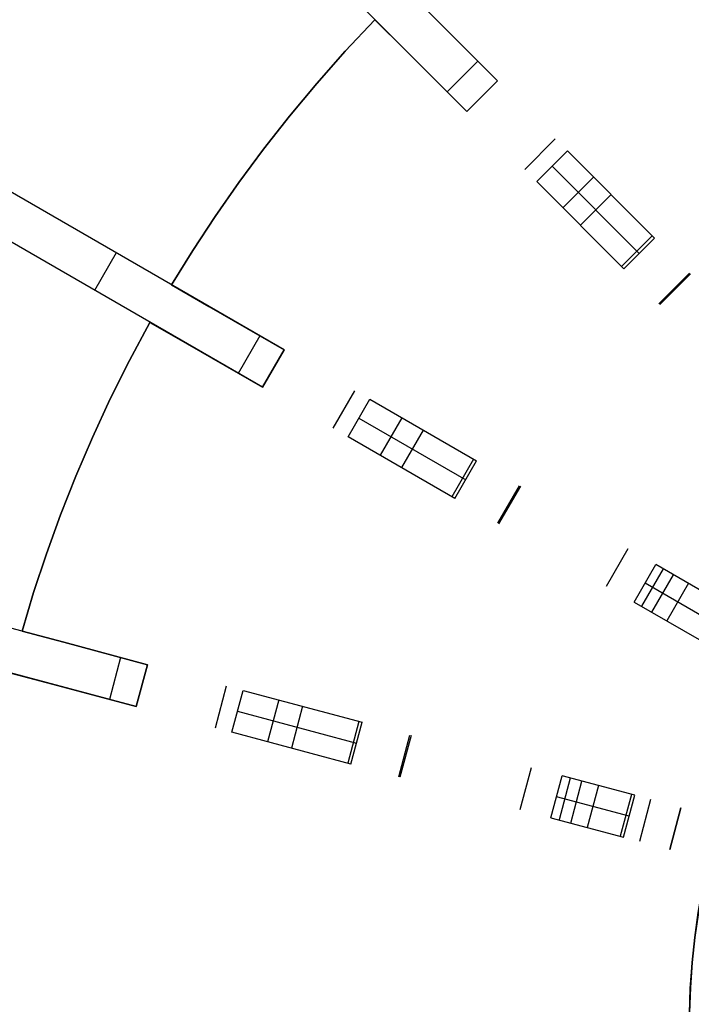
# Model space of a CAD drawing. Header units: millimetres. Extents: x 219 to 1209, y -2752 to -1762.
# Tile 10 of 27: x 329 to 515, y -2251 to -1979. Entities that reach past the tile are written whole.
import ezdxf

# ---------------------------------------------------------------- set-up
doc = ezdxf.new("R2010")
doc.units = ezdxf.units.MM

msp = doc.modelspace()

# ---------------------------------------------------------------- linework, layer by layer
at = {"extrusion": (0.921418, 0.283824, -0.265392)}
for points in [[(-2118.48, -11.7), (-1888.82, -209.56)], [(-2119.82, -13.25), (-1890.16, -211.12)], [(-1891.5, -212.67), (-2121.15, -14.8)]]:
    msp.add_lwpolyline(points, dxfattribs=at)
at = {"extrusion": (0.973141, 0.05446, 0.223677)}
for points in [[(-1921.29, -417.63), (-2035.06, -872.36)], [(-1925.29, -416.63), (-2039.06, -871.36)]]:
    msp.add_lwpolyline(points, dxfattribs=at)
at = {"extrusion": (0.835477, 0.361444, -0.413928)}
for points in [[(-2116.85, -138.91), (-1897.82, -348.48)], [(-2119.06, -141.22), (-1900.03, -350.79)], [(-1902.24, -353.09), (-2121.27, -143.53)]]:
    msp.add_lwpolyline(points, dxfattribs=at)
at = {"extrusion": (0.05446, 0.973141, -0.223677)}
msp.add_lwpolyline([(-580.66, -1236.25), (-466.89, -781.52)], dxfattribs=at)
for points in [[(460.97, -1995.52), (378.62, -1913.17)], [(452.48, -2004), (370.13, -1921.65)], [(427.06, -1978.58), (418.84, -1987.31), (410.96, -1996.19), (403.41, -2005.23), (396.2, -2014.39), (389.33, -2023.66), (382.8, -2033.02), (376.6, -2042.47), (370.74, -2051.97)], [(427.06, -1978.58), (418.84, -1987.31), (410.96, -1996.19), (403.41, -2005.23), (396.2, -2014.39), (389.33, -2023.66), (382.8, -2033.02), (376.6, -2042.47), (370.74, -2051.97)], [(370.74, -2051.97), (376.6, -2042.47), (382.8, -2033.02), (389.33, -2023.66), (396.2, -2014.39), (403.41, -2005.23), (410.96, -1996.19), (418.84, -1987.31), (427.06, -1978.58)], [(427.06, -1978.58), (418.84, -1987.31), (410.96, -1996.19), (403.41, -2005.23), (396.2, -2014.39), (389.33, -2023.66), (382.8, -2033.02), (376.6, -2042.47), (370.74, -2051.97)], [(370.74, -2051.97), (376.6, -2042.47), (382.8, -2033.02), (389.33, -2023.66), (396.2, -2014.39), (403.41, -2005.23), (410.96, -1996.19), (418.84, -1987.31), (427.06, -1978.58)], [(370.74, -2051.97), (376.6, -2042.47), (382.8, -2033.02), (389.33, -2023.66), (396.2, -2014.39), (403.41, -2005.23), (410.96, -1996.19), (418.84, -1987.31), (427.06, -1978.58)], [(435.51, -1987.03), (427.06, -1978.58)], [(427.06, -1978.58), (435.51, -1987.03)], [(427.06, -1978.58), (435.51, -1987.03)], [(435.51, -1987.03), (427.06, -1978.58)], [(444, -1978.55), (460.97, -1995.52)], [(460.97, -1995.52), (444, -1978.55)], [(444, -1978.55), (460.97, -1995.52)], [(444, -1978.55), (460.97, -1995.52)], [(452.48, -2004), (435.51, -1987.03)], [(435.51, -1987.03), (452.48, -2004)], [(435.51, -1987.03), (452.48, -2004)], [(452.48, -2004), (435.51, -1987.03)], [(455.51, -1990.06), (447.03, -1998.55)], [(452.48, -2004), (460.97, -1995.52)], [(452.48, -2004), (460.97, -1995.52)], [(452.48, -2004), (460.97, -1995.52)], [(452.48, -2004), (460.97, -1995.52)], [(452.48, -2004), (460.97, -1995.52)], [(452.48, -2004), (460.97, -1995.52)], [(460.97, -1995.52), (452.48, -2004)], [(460.97, -1995.52), (452.48, -2004)], [(460.97, -1995.52), (452.48, -2004)], [(468.52, -2020.04), (477, -2011.55)], [(401.88, -2069.95), (301.02, -2011.72)], [(471.86, -2023.38), (480.35, -2014.9)], [(480.35, -2014.9), (504.49, -2039.04)], [(476.1, -2019.14), (500.25, -2043.28)], [(395.88, -2080.34), (295.02, -2022.11)], [(487.57, -2022.12), (479.09, -2030.61)], [(496, -2047.53), (471.86, -2023.38)], [(492.42, -2026.97), (483.93, -2035.45)], [(503.82, -2038.37), (495.34, -2046.86)], [(496, -2047.53), (504.49, -2039.04)], [(355.44, -2043.14), (349.44, -2053.53)], [(505.69, -2057.21), (514.17, -2048.72)], [(514.39, -2048.94), (505.9, -2057.42)], [(370.74, -2051.97), (381.09, -2057.95)], [(381.09, -2057.95), (370.74, -2051.97)], [(370.74, -2051.97), (381.09, -2057.95)], [(370.74, -2051.97), (381.09, -2057.95)], [(381.09, -2057.95), (401.88, -2069.95)], [(401.88, -2069.95), (381.09, -2057.95)], [(381.09, -2057.95), (401.88, -2069.95)], [(381.09, -2057.95), (401.88, -2069.95)], [(364.74, -2062.37), (359.06, -2072.92), (353.75, -2083.55), (348.8, -2094.23), (344.2, -2104.94), (339.97, -2115.67), (336.08, -2126.41), (332.54, -2137.13), (329.34, -2147.84)], [(364.74, -2062.37), (359.06, -2072.92), (353.75, -2083.55), (348.8, -2094.23), (344.2, -2104.94), (339.97, -2115.67), (336.08, -2126.41), (332.54, -2137.13), (329.34, -2147.84)], [(329.34, -2147.84), (332.54, -2137.13), (336.08, -2126.41), (339.97, -2115.67), (344.2, -2104.94), (348.8, -2094.23), (353.75, -2083.55), (359.06, -2072.92), (364.74, -2062.37)], [(364.74, -2062.37), (359.06, -2072.92), (353.75, -2083.55), (348.8, -2094.23), (344.2, -2104.94), (339.97, -2115.67), (336.08, -2126.41), (332.54, -2137.13), (329.34, -2147.84)], [(329.34, -2147.84), (332.54, -2137.13), (336.08, -2126.41), (339.97, -2115.67), (344.2, -2104.94), (348.8, -2094.23), (353.75, -2083.55), (359.06, -2072.92), (364.74, -2062.37)], [(329.34, -2147.84), (332.54, -2137.13), (336.08, -2126.41), (339.97, -2115.67), (344.2, -2104.94), (348.8, -2094.23), (353.75, -2083.55), (359.06, -2072.92), (364.74, -2062.37)], [(375.09, -2068.34), (364.74, -2062.37)], [(364.74, -2062.37), (375.09, -2068.34)], [(364.74, -2062.37), (375.09, -2068.34)], [(375.09, -2068.34), (364.74, -2062.37)], [(395.2, -2066.09), (389.2, -2076.49)], [(395.88, -2080.34), (375.09, -2068.34)], [(375.09, -2068.34), (395.88, -2080.34)], [(375.09, -2068.34), (395.88, -2080.34)], [(395.88, -2080.34), (375.09, -2068.34)], [(395.88, -2080.34), (401.88, -2069.95)], [(395.88, -2080.34), (401.88, -2069.95)], [(395.88, -2080.34), (401.88, -2069.95)], [(395.88, -2080.34), (401.88, -2069.95)], [(395.88, -2080.34), (401.88, -2069.95)], [(395.88, -2080.34), (401.88, -2069.95)], [(401.88, -2069.95), (395.88, -2080.34)], [(401.88, -2069.95), (395.88, -2080.34)], [(401.88, -2069.95), (395.88, -2080.34)], [(415.52, -2091.68), (421.52, -2081.29)], [(419.61, -2094.05), (425.61, -2083.65)], [(425.61, -2083.65), (455.18, -2100.73)], [(422.61, -2088.85), (452.18, -2105.92)], [(434.46, -2088.76), (428.46, -2099.15)], [(440.4, -2092.19), (434.4, -2102.58)], [(449.18, -2111.12), (419.61, -2094.05)], [(454.36, -2100.25), (448.36, -2110.65)], [(449.18, -2111.12), (455.18, -2100.73)], [(461.04, -2117.97), (467.04, -2107.57)], [(467.31, -2107.73), (461.31, -2118.12)], [(491.21, -2135.38), (497.21, -2124.99)], [(364.07, -2157.14), (251.58, -2127)], [(498.84, -2139.79), (504.84, -2129.4)], [(506.85, -2130.56), (500.85, -2140.95)], [(522.84, -2139.79), (504.84, -2129.4)], [(503.74, -2142.62), (509.74, -2132.22)], [(519.84, -2144.99), (501.84, -2134.59)], [(513.84, -2134.59), (507.84, -2144.99)], [(360.96, -2168.73), (248.47, -2138.59)], [(498.84, -2139.79), (516.84, -2150.18)], [(329.34, -2147.84), (340.89, -2150.93)], [(340.89, -2150.93), (329.34, -2147.84)], [(329.34, -2147.84), (340.89, -2150.93)], [(329.34, -2147.84), (340.89, -2150.93)], [(340.89, -2150.93), (364.07, -2157.14)], [(364.07, -2157.14), (340.89, -2150.93)], [(340.89, -2150.93), (364.07, -2157.14)], [(340.89, -2150.93), (364.07, -2157.14)], [(356.62, -2155.15), (353.51, -2166.74)], [(360.96, -2168.73), (364.07, -2157.14)], [(360.96, -2168.73), (364.07, -2157.14)], [(360.96, -2168.73), (364.07, -2157.14)], [(360.96, -2168.73), (364.07, -2157.14)], [(360.96, -2168.73), (364.07, -2157.14)], [(360.96, -2168.73), (364.07, -2157.14)], [(364.07, -2157.14), (360.96, -2168.73)], [(364.07, -2157.14), (360.96, -2168.73)], [(364.07, -2157.14), (360.96, -2168.73)], [(337.78, -2162.52), (326.23, -2159.43)], [(326.23, -2159.43), (337.78, -2162.52)], [(326.23, -2159.43), (337.78, -2162.52)], [(337.78, -2162.52), (326.23, -2159.43)], [(360.96, -2168.73), (337.78, -2162.52)], [(337.78, -2162.52), (360.96, -2168.73)], [(337.78, -2162.52), (360.96, -2168.73)], [(360.96, -2168.73), (337.78, -2162.52)], [(382.87, -2174.6), (385.97, -2163.01)], [(387.43, -2175.83), (390.54, -2164.23)], [(390.54, -2164.23), (423.52, -2173.07)], [(400.41, -2166.88), (397.3, -2178.47)], [(407.03, -2168.65), (403.92, -2180.24)], [(388.99, -2170.03), (421.97, -2178.87)], [(422.61, -2172.83), (419.5, -2184.42)], [(420.41, -2184.66), (423.52, -2173.07)], [(420.41, -2184.66), (387.43, -2175.83)], [(433.64, -2188.21), (436.75, -2176.62)], [(437.04, -2176.7), (433.94, -2188.29)], [(467.29, -2197.22), (470.39, -2185.63)], [(475.8, -2199.5), (478.9, -2187.91)], [(481.15, -2188.51), (478.04, -2200.1)], [(498.99, -2193.29), (478.9, -2187.91)], [(481.26, -2200.97), (484.37, -2189.38)], [(488.95, -2190.6), (485.84, -2202.19)], [(497.43, -2199.09), (477.35, -2193.71)], [(498.07, -2193.05), (494.97, -2204.64)], [(495.88, -2204.88), (498.99, -2193.29)], [(503.39, -2194.47), (500.28, -2206.06)], [(508.67, -2208.31), (511.77, -2196.72)], [(511.77, -2196.72), (508.67, -2208.31)], [(475.8, -2199.5), (495.88, -2204.88)], [(514.14, -2253.68), (514.38, -2246.74), (514.86, -2239.81)]]:
    msp.add_lwpolyline(points)
at = {"extrusion": (1, 0, 0)}
for points in [[(-1978.58, -255), (-1978.58, -267)], [(-1978.58, -377), (-1978.58, -389)], [(-1995.52, -255), (-1995.52, -227.5)], [(-1995.52, -377), (-1995.52, -267)], [(-1995.52, -444), (-1995.52, -389)], [(-1999.76, -255), (-1999.76, -227.5)], [(-1999.76, -377), (-1999.76, -267)], [(-1999.76, -444), (-1999.76, -389)], [(-2004, -227.5), (-2004, -255)], [(-2004, -267), (-2004, -377)], [(-2004, -389), (-2004, -444)], [(-2004.2, -82.31), (-2004.2, -215.22)], [(-2004.2, -501.79), (-2004.2, -781.35)], [(-2012.69, -82.31), (-2012.69, -215.22)], [(-2012.69, -501.79), (-2012.69, -781.35)], [(-2051.97, -255), (-2051.97, -267)], [(-2051.97, -377), (-2051.97, -389)], [(-2062.37, -255), (-2062.37, -267)], [(-2062.37, -377), (-2062.37, -389)], [(-2069.95, -255), (-2069.95, -227.5)], [(-2069.95, -377), (-2069.95, -267)], [(-2069.95, -444), (-2069.95, -389)], [(-2075.15, -255), (-2075.15, -227.5)], [(-2075.15, -377), (-2075.15, -267)], [(-2075.15, -444), (-2075.15, -389)], [(-2076.09, -82.31), (-2076.09, -215.22)], [(-2076.09, -501.79), (-2076.09, -781.35)], [(-2080.34, -227.5), (-2080.34, -255)], [(-2080.34, -267), (-2080.34, -377)], [(-2080.34, -389), (-2080.34, -444)], [(-2086.49, -82.31), (-2086.49, -215.22)], [(-2086.49, -501.79), (-2086.49, -781.35)], [(-2147.84, -255), (-2147.84, -267)], [(-2147.84, -377), (-2147.84, -389)], [(-2157.14, -255), (-2157.14, -227.5)], [(-2157.14, -377), (-2157.14, -267)], [(-2157.14, -444), (-2157.14, -389)], [(-2160.32, -82.31), (-2160.32, -215.22)], [(-2160.32, -501.79), (-2160.32, -781.35)], [(-2162.94, -255), (-2162.94, -227.5)], [(-2162.94, -377), (-2162.94, -267)], [(-2162.94, -444), (-2162.94, -389)], [(-2168.73, -227.5), (-2168.73, -255)], [(-2168.73, -267), (-2168.73, -377)], [(-2168.73, -389), (-2168.73, -444)], [(-2171.91, -82.31), (-2171.91, -215.22)], [(-2171.91, -501.79), (-2171.91, -781.35)]]:
    msp.add_lwpolyline(points, dxfattribs=at)
at = {"extrusion": (0.866025, 0.288675, -0.408248)}
for points in [[(-2038.89, -286.77), (-2147.3, -153.99)], [(-2152.66, -158.37), (-2044.25, -291.15)]]:
    msp.add_lwpolyline(points, dxfattribs=at)
at = {"extrusion": (0.989134, 0.021851, 0.145383)}
for points in [[(-2059.58, -857.67), (-2005.21, -499.88)], [(-2013.51, -498.62), (-2067.88, -856.41)]]:
    msp.add_lwpolyline(points, dxfattribs=at)
at = {"extrusion": (0.288675, 0.866025, 0.408248)}
msp.add_lwpolyline([(-1065.67, 507.86), (-1174.08, 640.64)], dxfattribs=at)
at = {"extrusion": (0.021851, 0.989134, -0.145383)}
msp.add_lwpolyline([(-555.15, -1086.27), (-500.78, -728.48)], dxfattribs=at)
at = {"extrusion": (0.046517, 0.986662, -0.155996)}
for points in [[(-383.46, -674.11), (-519.07, -1122.81)], [(-380.7, -674.94), (-516.31, -1123.64)], [(-513.56, -1124.48), (-377.95, -675.78)]]:
    msp.add_lwpolyline(points, dxfattribs=at)
at = {"extrusion": (0.283824, 0.921418, 0.265392)}
for points in [[(-1100.73, 497.11), (-871.08, 299.25)], [(-1099.39, 498.66), (-869.74, 300.8)], [(-868.4, 302.35), (-1098.06, 500.22)]]:
    msp.add_lwpolyline(points, dxfattribs=at)
at = {"extrusion": (0.707107, 0.707107, -6.79104e-14)}
msp.add_lwpolyline([(-1759.67, -811.53), (-1759.73, -811.69), (-1759.8, -811.85), (-1759.87, -812.01), (-1759.94, -812.17), (-1760.02, -812.32), (-1760.11, -812.47), (-1760.2, -812.61), (-1760.3, -812.76), (-1760.4, -812.9), (-1760.5, -813.03), (-1760.61, -813.16), (-1760.73, -813.29), (-1760.84, -813.42), (-1760.97, -813.54), (-1761.09, -813.65), (-1761.23, -813.77), (-1761.36, -813.87), (-1761.5, -813.97), (-1761.64, -814.07), (-1761.79, -814.16), (-1761.93, -814.25), (-1762.08, -814.33), (-1762.24, -814.41), (-1762.4, -814.48), (-1762.55, -814.55), (-1762.71, -814.61), (-1762.88, -814.67), (-1763.04, -814.72), (-1763.21, -814.76), (-1763.38, -814.8), (-1763.55, -814.83), (-1763.72, -814.86), (-1763.89, -814.88), (-1764.06, -814.89), (-1764.23, -814.9), (-1764.4, -814.9)], dxfattribs=at)
at = {"extrusion": (0.707107, 0.707107, 9.75465e-14)}
msp.add_lwpolyline([(-1759.67, -811.53), (-1759.73, -811.69), (-1759.8, -811.85), (-1759.87, -812.01), (-1759.94, -812.17), (-1760.02, -812.32), (-1760.11, -812.47), (-1760.2, -812.61), (-1760.3, -812.76), (-1760.4, -812.9), (-1760.5, -813.03), (-1760.61, -813.16), (-1760.73, -813.29), (-1760.84, -813.42), (-1760.97, -813.54), (-1761.09, -813.65), (-1761.23, -813.77), (-1761.36, -813.87), (-1761.5, -813.97), (-1761.64, -814.07), (-1761.79, -814.16), (-1761.93, -814.25), (-1762.08, -814.33), (-1762.24, -814.41), (-1762.4, -814.48), (-1762.55, -814.55), (-1762.71, -814.61), (-1762.88, -814.67), (-1763.04, -814.72), (-1763.21, -814.76), (-1763.38, -814.8), (-1763.55, -814.83), (-1763.72, -814.86), (-1763.89, -814.88), (-1764.06, -814.89), (-1764.23, -814.9), (-1764.4, -814.9)], dxfattribs=at)
at = {"extrusion": (0.707107, 0.707107, 2.00641e-13)}
msp.add_lwpolyline([(-1764.4, -814.9), (-1764.23, -814.9), (-1764.06, -814.89), (-1763.89, -814.88), (-1763.72, -814.86), (-1763.55, -814.83), (-1763.38, -814.8), (-1763.21, -814.76), (-1763.04, -814.72), (-1762.88, -814.67), (-1762.71, -814.61), (-1762.55, -814.55), (-1762.4, -814.48), (-1762.24, -814.41), (-1762.08, -814.33), (-1761.93, -814.25), (-1761.79, -814.16), (-1761.64, -814.07), (-1761.5, -813.97), (-1761.36, -813.87), (-1761.23, -813.77), (-1761.09, -813.65), (-1760.97, -813.54), (-1760.84, -813.42), (-1760.73, -813.29), (-1760.61, -813.16), (-1760.5, -813.03), (-1760.4, -812.9), (-1760.3, -812.76), (-1760.2, -812.61), (-1760.11, -812.47), (-1760.02, -812.32), (-1759.94, -812.17), (-1759.87, -812.01), (-1759.8, -811.85), (-1759.73, -811.69), (-1759.67, -811.53)], dxfattribs=at)
at = {"extrusion": (0.707107, 0.707107, 2.09625e-14)}
msp.add_lwpolyline([(-1798.55, -814.9), (-1799.03, -814.9), (-1799.51, -814.87), (-1799.98, -814.83), (-1800.46, -814.77), (-1800.93, -814.7), (-1801.4, -814.61), (-1801.87, -814.5), (-1802.33, -814.38), (-1802.79, -814.24), (-1803.25, -814.09), (-1803.7, -813.92), (-1804.14, -813.74), (-1804.57, -813.54), (-1805, -813.33), (-1805.42, -813.1), (-1805.84, -812.86), (-1806.24, -812.6), (-1806.64, -812.33), (-1807.03, -812.05), (-1807.4, -811.75), (-1807.77, -811.44), (-1808.12, -811.12), (-1808.47, -810.78), (-1808.8, -810.44), (-1809.12, -810.08), (-1809.43, -809.71), (-1809.72, -809.34), (-1810, -808.95), (-1810.27, -808.55), (-1810.53, -808.15), (-1810.77, -807.73), (-1811, -807.31), (-1811.21, -806.88), (-1811.4, -806.44), (-1811.59, -806), (-1811.75, -805.55), (-1811.9, -805.1), (-1812.04, -804.64), (-1812.16, -804.17), (-1812.26, -803.7), (-1812.35, -803.23), (-1812.42, -802.76), (-1812.48, -802.28), (-1812.52, -801.81), (-1812.54, -801.33), (-1812.55, -800.85), (-1812.54, -800.37), (-1812.51, -799.89), (-1812.47, -799.41), (-1812.41, -798.94), (-1812.33, -798.46), (-1812.24, -797.99)], dxfattribs=at)
at = {"extrusion": (0.707107, 0.707107, 6.88466e-15)}
msp.add_lwpolyline([(-1798.55, -814.9), (-1799.03, -814.9), (-1799.51, -814.87), (-1799.98, -814.83), (-1800.46, -814.77), (-1800.93, -814.7), (-1801.4, -814.61), (-1801.87, -814.5), (-1802.33, -814.38), (-1802.79, -814.24), (-1803.25, -814.09), (-1803.7, -813.92), (-1804.14, -813.74), (-1804.57, -813.54), (-1805, -813.33), (-1805.42, -813.1), (-1805.84, -812.86), (-1806.24, -812.6), (-1806.64, -812.33), (-1807.03, -812.05), (-1807.4, -811.75), (-1807.77, -811.44), (-1808.12, -811.12), (-1808.47, -810.78), (-1808.8, -810.44), (-1809.12, -810.08), (-1809.43, -809.71), (-1809.72, -809.34), (-1810, -808.95), (-1810.27, -808.55), (-1810.53, -808.15), (-1810.77, -807.73), (-1811, -807.31), (-1811.21, -806.88), (-1811.4, -806.44), (-1811.59, -806), (-1811.75, -805.55), (-1811.9, -805.1), (-1812.04, -804.64), (-1812.16, -804.17), (-1812.26, -803.7), (-1812.35, -803.23), (-1812.42, -802.76), (-1812.48, -802.28), (-1812.52, -801.81), (-1812.54, -801.33), (-1812.55, -800.85), (-1812.54, -800.37), (-1812.51, -799.89), (-1812.47, -799.41), (-1812.41, -798.94), (-1812.33, -798.46), (-1812.24, -797.99)], dxfattribs=at)
at = {"extrusion": (0.707107, 0.707107, -1.63255e-14)}
msp.add_lwpolyline([(-1812.24, -797.99), (-1812.33, -798.46), (-1812.41, -798.94), (-1812.47, -799.41), (-1812.51, -799.89), (-1812.54, -800.37), (-1812.55, -800.85), (-1812.54, -801.33), (-1812.52, -801.81), (-1812.48, -802.28), (-1812.42, -802.76), (-1812.35, -803.23), (-1812.26, -803.7), (-1812.16, -804.17), (-1812.04, -804.64), (-1811.9, -805.1), (-1811.75, -805.55), (-1811.59, -806), (-1811.4, -806.44), (-1811.21, -806.88), (-1811, -807.31), (-1810.77, -807.73), (-1810.53, -808.15), (-1810.27, -808.55), (-1810, -808.95), (-1809.72, -809.34), (-1809.43, -809.71), (-1809.12, -810.08), (-1808.8, -810.44), (-1808.47, -810.78), (-1808.12, -811.12), (-1807.77, -811.44), (-1807.4, -811.75), (-1807.03, -812.05), (-1806.64, -812.33), (-1806.24, -812.6), (-1805.84, -812.86), (-1805.42, -813.1), (-1805, -813.33), (-1804.57, -813.54), (-1804.14, -813.74), (-1803.7, -813.92), (-1803.25, -814.09), (-1802.79, -814.24), (-1802.33, -814.38), (-1801.87, -814.5), (-1801.4, -814.61), (-1800.93, -814.7), (-1800.46, -814.77), (-1799.98, -814.83), (-1799.51, -814.87), (-1799.03, -814.9), (-1798.55, -814.9)], dxfattribs=at)
at = {"extrusion": (0.231455, 0.935414, 0.267261)}
for points in [[(-887.3, 292), (-1003.75, 417.78)], [(-885.64, 293.54), (-1002.09, 419.32)], [(-1000.42, 420.86), (-883.97, 295.08)]]:
    msp.add_lwpolyline(points, dxfattribs=at)
at = {"extrusion": (0.01882, 0.994582, -0.102238)}
for points in [[(-506.83, -1008.34), (-440.97, -652.49)], [(-503.93, -1008.88), (-438.07, -653.02)], [(-435.17, -653.56), (-501.03, -1009.42)]]:
    msp.add_lwpolyline(points, dxfattribs=at)
at = {"extrusion": (0.5, 0.866025, -1.6796e-13)}
msp.add_lwpolyline([(-1405.69, -811.53), (-1405.75, -811.69), (-1405.81, -811.85), (-1405.88, -812.01), (-1405.96, -812.17), (-1406.04, -812.32), (-1406.12, -812.47), (-1406.21, -812.61), (-1406.31, -812.76), (-1406.41, -812.9), (-1406.52, -813.03), (-1406.63, -813.16), (-1406.74, -813.29), (-1406.86, -813.42), (-1406.98, -813.54), (-1407.11, -813.65), (-1407.24, -813.77), (-1407.38, -813.87), (-1407.51, -813.97), (-1407.66, -814.07), (-1407.8, -814.16), (-1407.95, -814.25), (-1408.1, -814.33), (-1408.25, -814.41), (-1408.41, -814.48), (-1408.57, -814.55), (-1408.73, -814.61), (-1408.89, -814.67), (-1409.06, -814.72), (-1409.22, -814.76), (-1409.39, -814.8), (-1409.56, -814.83), (-1409.73, -814.86), (-1409.9, -814.88), (-1410.07, -814.89), (-1410.25, -814.9), (-1410.42, -814.9)], dxfattribs=at)
at = {"extrusion": (0.5, 0.866025, -1.98031e-13)}
msp.add_lwpolyline([(-1405.69, -811.53), (-1405.75, -811.69), (-1405.81, -811.85), (-1405.88, -812.01), (-1405.96, -812.17), (-1406.04, -812.32), (-1406.12, -812.47), (-1406.21, -812.61), (-1406.31, -812.76), (-1406.41, -812.9), (-1406.52, -813.03), (-1406.63, -813.16), (-1406.74, -813.29), (-1406.86, -813.42), (-1406.98, -813.54), (-1407.11, -813.65), (-1407.24, -813.77), (-1407.38, -813.87), (-1407.51, -813.97), (-1407.66, -814.07), (-1407.8, -814.16), (-1407.95, -814.25), (-1408.1, -814.33), (-1408.25, -814.41), (-1408.41, -814.48), (-1408.57, -814.55), (-1408.73, -814.61), (-1408.89, -814.67), (-1409.06, -814.72), (-1409.22, -814.76), (-1409.39, -814.8), (-1409.56, -814.83), (-1409.73, -814.86), (-1409.9, -814.88), (-1410.07, -814.89), (-1410.25, -814.9), (-1410.42, -814.9)], dxfattribs=at)
at = {"extrusion": (0.5, 0.866025, 2.32722e-13)}
msp.add_lwpolyline([(-1410.42, -814.9), (-1410.25, -814.9), (-1410.07, -814.89), (-1409.9, -814.88), (-1409.73, -814.86), (-1409.56, -814.83), (-1409.39, -814.8), (-1409.22, -814.76), (-1409.06, -814.72), (-1408.89, -814.67), (-1408.73, -814.61), (-1408.57, -814.55), (-1408.41, -814.48), (-1408.25, -814.41), (-1408.1, -814.33), (-1407.95, -814.25), (-1407.8, -814.16), (-1407.66, -814.07), (-1407.51, -813.97), (-1407.38, -813.87), (-1407.24, -813.77), (-1407.11, -813.65), (-1406.98, -813.54), (-1406.86, -813.42), (-1406.74, -813.29), (-1406.63, -813.16), (-1406.52, -813.03), (-1406.41, -812.9), (-1406.31, -812.76), (-1406.21, -812.61), (-1406.12, -812.47), (-1406.04, -812.32), (-1405.96, -812.17), (-1405.88, -812.01), (-1405.81, -811.85), (-1405.75, -811.69), (-1405.69, -811.53)], dxfattribs=at)
at = {"extrusion": (0.5, 0.866025, -2.2163e-14)}
msp.add_lwpolyline([(-1444.56, -814.9), (-1445.04, -814.9), (-1445.52, -814.87), (-1446, -814.83), (-1446.47, -814.77), (-1446.95, -814.7), (-1447.42, -814.61), (-1447.89, -814.5), (-1448.35, -814.38), (-1448.81, -814.24), (-1449.26, -814.09), (-1449.71, -813.92), (-1450.15, -813.74), (-1450.59, -813.54), (-1451.02, -813.33), (-1451.44, -813.1), (-1451.85, -812.86), (-1452.26, -812.6), (-1452.65, -812.33), (-1453.04, -812.05), (-1453.42, -811.75), (-1453.78, -811.44), (-1454.14, -811.12), (-1454.48, -810.78), (-1454.81, -810.44), (-1455.13, -810.08), (-1455.44, -809.71), (-1455.74, -809.34), (-1456.02, -808.95), (-1456.29, -808.55), (-1456.54, -808.15), (-1456.78, -807.73), (-1457.01, -807.31), (-1457.22, -806.88), (-1457.42, -806.44), (-1457.6, -806), (-1457.77, -805.55), (-1457.92, -805.1), (-1458.06, -804.64), (-1458.18, -804.17), (-1458.28, -803.7), (-1458.37, -803.23), (-1458.44, -802.76), (-1458.49, -802.28), (-1458.53, -801.81), (-1458.56, -801.33), (-1458.56, -800.85), (-1458.55, -800.37), (-1458.53, -799.89), (-1458.48, -799.41), (-1458.42, -798.94), (-1458.35, -798.46), (-1458.26, -797.99)], dxfattribs=at)
at = {"extrusion": (0.5, 0.866025, -2.10531e-14)}
msp.add_lwpolyline([(-1444.56, -814.9), (-1445.04, -814.9), (-1445.52, -814.87), (-1446, -814.83), (-1446.47, -814.77), (-1446.95, -814.7), (-1447.42, -814.61), (-1447.89, -814.5), (-1448.35, -814.38), (-1448.81, -814.24), (-1449.26, -814.09), (-1449.71, -813.92), (-1450.15, -813.74), (-1450.59, -813.54), (-1451.02, -813.33), (-1451.44, -813.1), (-1451.85, -812.86), (-1452.26, -812.6), (-1452.65, -812.33), (-1453.04, -812.05), (-1453.42, -811.75), (-1453.78, -811.44), (-1454.14, -811.12), (-1454.48, -810.78), (-1454.81, -810.44), (-1455.13, -810.08), (-1455.44, -809.71), (-1455.74, -809.34), (-1456.02, -808.95), (-1456.29, -808.55), (-1456.54, -808.15), (-1456.78, -807.73), (-1457.01, -807.31), (-1457.22, -806.88), (-1457.42, -806.44), (-1457.6, -806), (-1457.77, -805.55), (-1457.92, -805.1), (-1458.06, -804.64), (-1458.18, -804.17), (-1458.28, -803.7), (-1458.37, -803.23), (-1458.44, -802.76), (-1458.49, -802.28), (-1458.53, -801.81), (-1458.56, -801.33), (-1458.56, -800.85), (-1458.55, -800.37), (-1458.53, -799.89), (-1458.48, -799.41), (-1458.42, -798.94), (-1458.35, -798.46), (-1458.26, -797.99)], dxfattribs=at)
at = {"extrusion": (0.5, 0.866025, -2.16295e-14)}
msp.add_lwpolyline([(-1458.26, -797.99), (-1458.35, -798.46), (-1458.42, -798.94), (-1458.48, -799.41), (-1458.53, -799.89), (-1458.55, -800.37), (-1458.56, -800.85), (-1458.56, -801.33), (-1458.53, -801.81), (-1458.49, -802.28), (-1458.44, -802.76), (-1458.37, -803.23), (-1458.28, -803.7), (-1458.18, -804.17), (-1458.06, -804.64), (-1457.92, -805.1), (-1457.77, -805.55), (-1457.6, -806), (-1457.42, -806.44), (-1457.22, -806.88), (-1457.01, -807.31), (-1456.78, -807.73), (-1456.54, -808.15), (-1456.29, -808.55), (-1456.02, -808.95), (-1455.74, -809.34), (-1455.44, -809.71), (-1455.13, -810.08), (-1454.81, -810.44), (-1454.48, -810.78), (-1454.14, -811.12), (-1453.78, -811.44), (-1453.42, -811.75), (-1453.04, -812.05), (-1452.65, -812.33), (-1452.26, -812.6), (-1451.85, -812.86), (-1451.44, -813.1), (-1451.02, -813.33), (-1450.59, -813.54), (-1450.15, -813.74), (-1449.71, -813.92), (-1449.26, -814.09), (-1448.81, -814.24), (-1448.35, -814.38), (-1447.89, -814.5), (-1447.42, -814.61), (-1446.95, -814.7), (-1446.47, -814.77), (-1446, -814.83), (-1445.52, -814.87), (-1445.04, -814.9), (-1444.56, -814.9)], dxfattribs=at)
at = {"extrusion": (0.026593, 0.996444, -0.079957)}
for points in [[(-295.13, -536.36), (-443.54, -981)], [(-293.73, -536.83), (-442.14, -981.46)], [(-440.75, -981.93), (-292.34, -537.3)]]:
    msp.add_lwpolyline(points, dxfattribs=at)
at = {"extrusion": (0.154139, 0.979562, 0.129223)}
for points in [[(-804.42, 266.46), (-570.15, 74.07)], [(-803.78, 267.23), (-569.52, 74.84)], [(-568.88, 75.62), (-803.15, 268)]]:
    msp.add_lwpolyline(points, dxfattribs=at)
at = {"extrusion": (0.5, 0.866025, -2.63913e-13)}
msp.add_lwpolyline([(-1501.9, 0), (-1501.42, -0.01), (-1500.95, -0.03), (-1500.47, -0.07), (-1500, -0.13), (-1499.53, -0.2), (-1499.06, -0.29), (-1498.6, -0.4), (-1498.14, -0.52), (-1497.68, -0.65), (-1497.23, -0.8), (-1496.78, -0.97), (-1496.34, -1.15), (-1495.91, -1.35), (-1495.48, -1.56), (-1495.06, -1.79), (-1494.65, -2.02), (-1494.25, -2.28), (-1493.85, -2.55), (-1493.47, -2.83), (-1493.09, -3.12)], dxfattribs=at)
at = {"extrusion": (0.5, 0.866025, 2.62612e-13)}
msp.add_lwpolyline([(-1501.9, 0), (-1501.42, -0.01), (-1500.95, -0.03), (-1500.47, -0.07), (-1500, -0.13), (-1499.53, -0.2), (-1499.06, -0.29), (-1498.6, -0.4), (-1498.14, -0.52), (-1497.68, -0.65), (-1497.23, -0.8), (-1496.78, -0.97), (-1496.34, -1.15), (-1495.91, -1.35), (-1495.48, -1.56), (-1495.06, -1.79), (-1494.65, -2.02), (-1494.25, -2.28), (-1493.85, -2.55), (-1493.47, -2.83), (-1493.09, -3.12)], dxfattribs=at)
at = {"extrusion": (0.5, 0.866025, 2.55035e-13)}
msp.add_lwpolyline([(-1504.22, -106.29), (-1504.54, -105.97), (-1504.84, -105.63), (-1505.13, -105.28), (-1505.42, -104.93), (-1505.69, -104.57), (-1505.95, -104.19), (-1506.19, -103.81), (-1506.43, -103.42), (-1506.65, -103.03), (-1506.86, -102.62), (-1507.05, -102.21), (-1507.24, -101.8), (-1507.4, -101.38), (-1507.56, -100.95)], dxfattribs=at)
at = {"extrusion": (0.046517, 0.986662, 0.155996)}
for points in [[(-609.59, 228.79), (-634.8, 312.2)], [(-606.84, 229.62), (-632.05, 313.04)], [(-629.29, 313.87), (-604.08, 230.45)]]:
    msp.add_lwpolyline(points, dxfattribs=at)
at = {"extrusion": (0.5, 0.866025, -2.72899e-14)}
msp.add_lwpolyline([(-1493.09, -3.12), (-1493.47, -2.83), (-1493.85, -2.55), (-1494.25, -2.28), (-1494.65, -2.02), (-1495.06, -1.79), (-1495.48, -1.56), (-1495.91, -1.35), (-1496.34, -1.15), (-1496.78, -0.97), (-1497.23, -0.8), (-1497.68, -0.65), (-1498.14, -0.52), (-1498.6, -0.4), (-1499.06, -0.29), (-1499.53, -0.2), (-1500, -0.13), (-1500.47, -0.07), (-1500.95, -0.03), (-1501.42, -0.01), (-1501.9, 0)], dxfattribs=at)
at = {"extrusion": (0.5, 0.866025, 4.47763e-13)}
msp.add_lwpolyline([(-1504.22, -106.29), (-1504.54, -105.97), (-1504.84, -105.63), (-1505.13, -105.28), (-1505.42, -104.93), (-1505.69, -104.57), (-1505.95, -104.19), (-1506.19, -103.81), (-1506.43, -103.42), (-1506.65, -103.03), (-1506.86, -102.62), (-1507.05, -102.21), (-1507.24, -101.8), (-1507.4, -101.38), (-1507.56, -100.95)], dxfattribs=at)
at = {"extrusion": (0.5, 0.866025, -3.50534e-13)}
msp.add_lwpolyline([(-1507.56, -100.95), (-1507.4, -101.38), (-1507.24, -101.8), (-1507.05, -102.21), (-1506.86, -102.62), (-1506.65, -103.03), (-1506.43, -103.42), (-1506.19, -103.81), (-1505.95, -104.19), (-1505.69, -104.57), (-1505.42, -104.93), (-1505.13, -105.28), (-1504.84, -105.63), (-1504.54, -105.97), (-1504.22, -106.29)], dxfattribs=at)
at = {"extrusion": (0.127147, 0.983111, 0.131633)}
for points in [[(-637.74, 49.94), (-757.88, 172.21)], [(-636.95, 50.72), (-757.08, 172.99)], [(-756.28, 173.77), (-636.15, 51.5)]]:
    msp.add_lwpolyline(points, dxfattribs=at)
at = {"extrusion": (0.010822, 0.998551, -0.052712)}
for points in [[(-460.31, -911.36), (-387.42, -556.88)], [(-458.82, -911.67), (-385.93, -557.18)], [(-384.44, -557.49), (-457.33, -911.97)]]:
    msp.add_lwpolyline(points, dxfattribs=at)
at = {"extrusion": (0.258819, 0.965926, 9.64403e-15)}
msp.add_lwpolyline([(-932.65, -811.53), (-932.71, -811.69), (-932.77, -811.85), (-932.84, -812.01), (-932.92, -812.17), (-933, -812.32), (-933.08, -812.47), (-933.17, -812.61), (-933.27, -812.76), (-933.37, -812.9), (-933.48, -813.03), (-933.59, -813.16), (-933.7, -813.29), (-933.82, -813.42), (-933.94, -813.54), (-934.07, -813.65), (-934.2, -813.77), (-934.33, -813.87), (-934.47, -813.97), (-934.61, -814.07), (-934.76, -814.16), (-934.91, -814.25), (-935.06, -814.33), (-935.21, -814.41), (-935.37, -814.48), (-935.53, -814.55), (-935.69, -814.61), (-935.85, -814.67), (-936.02, -814.72), (-936.18, -814.76), (-936.35, -814.8), (-936.52, -814.83), (-936.69, -814.86), (-936.86, -814.88), (-937.03, -814.89), (-937.2, -814.9), (-937.38, -814.9)], dxfattribs=at)
at = {"extrusion": (0.258819, 0.965926, -1.32022e-13)}
msp.add_lwpolyline([(-932.65, -811.53), (-932.71, -811.69), (-932.77, -811.85), (-932.84, -812.01), (-932.92, -812.17), (-933, -812.32), (-933.08, -812.47), (-933.17, -812.61), (-933.27, -812.76), (-933.37, -812.9), (-933.48, -813.03), (-933.59, -813.16), (-933.7, -813.29), (-933.82, -813.42), (-933.94, -813.54), (-934.07, -813.65), (-934.2, -813.77), (-934.33, -813.87), (-934.47, -813.97), (-934.61, -814.07), (-934.76, -814.16), (-934.91, -814.25), (-935.06, -814.33), (-935.21, -814.41), (-935.37, -814.48), (-935.53, -814.55), (-935.69, -814.61), (-935.85, -814.67), (-936.02, -814.72), (-936.18, -814.76), (-936.35, -814.8), (-936.52, -814.83), (-936.69, -814.86), (-936.86, -814.88), (-937.03, -814.89), (-937.2, -814.9), (-937.38, -814.9)], dxfattribs=at)
at = {"extrusion": (0.258819, 0.965926, -1.73676e-13)}
msp.add_lwpolyline([(-937.38, -814.9), (-937.2, -814.9), (-937.03, -814.89), (-936.86, -814.88), (-936.69, -814.86), (-936.52, -814.83), (-936.35, -814.8), (-936.18, -814.76), (-936.02, -814.72), (-935.85, -814.67), (-935.69, -814.61), (-935.53, -814.55), (-935.37, -814.48), (-935.21, -814.41), (-935.06, -814.33), (-934.91, -814.25), (-934.76, -814.16), (-934.61, -814.07), (-934.47, -813.97), (-934.33, -813.87), (-934.2, -813.77), (-934.07, -813.65), (-933.94, -813.54), (-933.82, -813.42), (-933.7, -813.29), (-933.59, -813.16), (-933.48, -813.03), (-933.37, -812.9), (-933.27, -812.76), (-933.17, -812.61), (-933.08, -812.47), (-933, -812.32), (-932.92, -812.17), (-932.84, -812.01), (-932.77, -811.85), (-932.71, -811.69), (-932.65, -811.53)], dxfattribs=at)
at = {"extrusion": (0.258819, 0.965926, -3.48867e-14)}
msp.add_lwpolyline([(-971.52, -814.9), (-972, -814.9), (-972.48, -814.87), (-972.96, -814.83), (-973.43, -814.77), (-973.91, -814.7), (-974.38, -814.61), (-974.84, -814.5), (-975.31, -814.38), (-975.77, -814.24), (-976.22, -814.09), (-976.67, -813.92), (-977.11, -813.74), (-977.55, -813.54), (-977.98, -813.33), (-978.4, -813.1), (-978.81, -812.86), (-979.22, -812.6), (-979.61, -812.33), (-980, -812.05), (-980.38, -811.75), (-980.74, -811.44), (-981.1, -811.12), (-981.44, -810.78), (-981.77, -810.44), (-982.09, -810.08), (-982.4, -809.71), (-982.7, -809.34), (-982.98, -808.95), (-983.25, -808.55), (-983.5, -808.15), (-983.74, -807.73), (-983.97, -807.31), (-984.18, -806.88), (-984.38, -806.44), (-984.56, -806), (-984.73, -805.55), (-984.88, -805.1), (-985.01, -804.64), (-985.13, -804.17), (-985.24, -803.7), (-985.33, -803.23), (-985.4, -802.76), (-985.45, -802.28), (-985.49, -801.81), (-985.52, -801.33), (-985.52, -800.85), (-985.51, -800.37), (-985.48, -799.89), (-985.44, -799.41), (-985.38, -798.94), (-985.31, -798.46), (-985.22, -797.99)], dxfattribs=at)
at = {"extrusion": (0.258819, 0.965926, -9.09296e-15)}
msp.add_lwpolyline([(-971.52, -814.9), (-972, -814.9), (-972.48, -814.87), (-972.96, -814.83), (-973.43, -814.77), (-973.91, -814.7), (-974.38, -814.61), (-974.84, -814.5), (-975.31, -814.38), (-975.77, -814.24), (-976.22, -814.09), (-976.67, -813.92), (-977.11, -813.74), (-977.55, -813.54), (-977.98, -813.33), (-978.4, -813.1), (-978.81, -812.86), (-979.22, -812.6), (-979.61, -812.33), (-980, -812.05), (-980.38, -811.75), (-980.74, -811.44), (-981.1, -811.12), (-981.44, -810.78), (-981.77, -810.44), (-982.09, -810.08), (-982.4, -809.71), (-982.7, -809.34), (-982.98, -808.95), (-983.25, -808.55), (-983.5, -808.15), (-983.74, -807.73), (-983.97, -807.31), (-984.18, -806.88), (-984.38, -806.44), (-984.56, -806), (-984.73, -805.55), (-984.88, -805.1), (-985.01, -804.64), (-985.13, -804.17), (-985.24, -803.7), (-985.33, -803.23), (-985.4, -802.76), (-985.45, -802.28), (-985.49, -801.81), (-985.52, -801.33), (-985.52, -800.85), (-985.51, -800.37), (-985.48, -799.89), (-985.44, -799.41), (-985.38, -798.94), (-985.31, -798.46), (-985.22, -797.99)], dxfattribs=at)
at = {"extrusion": (0.258819, 0.965926, -9.48131e-15)}
msp.add_lwpolyline([(-985.22, -797.99), (-985.31, -798.46), (-985.38, -798.94), (-985.44, -799.41), (-985.48, -799.89), (-985.51, -800.37), (-985.52, -800.85), (-985.52, -801.33), (-985.49, -801.81), (-985.45, -802.28), (-985.4, -802.76), (-985.33, -803.23), (-985.24, -803.7), (-985.13, -804.17), (-985.01, -804.64), (-984.88, -805.1), (-984.73, -805.55), (-984.56, -806), (-984.38, -806.44), (-984.18, -806.88), (-983.97, -807.31), (-983.74, -807.73), (-983.5, -808.15), (-983.25, -808.55), (-982.98, -808.95), (-982.7, -809.34), (-982.4, -809.71), (-982.09, -810.08), (-981.77, -810.44), (-981.44, -810.78), (-981.1, -811.12), (-980.74, -811.44), (-980.38, -811.75), (-980, -812.05), (-979.61, -812.33), (-979.22, -812.6), (-978.81, -812.86), (-978.4, -813.1), (-977.98, -813.33), (-977.55, -813.54), (-977.11, -813.74), (-976.67, -813.92), (-976.22, -814.09), (-975.77, -814.24), (-975.31, -814.38), (-974.84, -814.5), (-974.38, -814.61), (-973.91, -814.7), (-973.43, -814.77), (-972.96, -814.83), (-972.48, -814.87), (-972, -814.9), (-971.52, -814.9)], dxfattribs=at)
at = {"extrusion": (0.258819, 0.965926, 4.40233e-13)}
msp.add_lwpolyline([(-1028.86, 0), (-1028.38, -0.01), (-1027.91, -0.03), (-1027.43, -0.07), (-1026.96, -0.13), (-1026.49, -0.2), (-1026.02, -0.29), (-1025.56, -0.4), (-1025.1, -0.52), (-1024.64, -0.65), (-1024.19, -0.8), (-1023.74, -0.97), (-1023.3, -1.15), (-1022.87, -1.35), (-1022.44, -1.56), (-1022.02, -1.79), (-1021.61, -2.02), (-1021.2, -2.28), (-1020.81, -2.55), (-1020.42, -2.83), (-1020.05, -3.12)], dxfattribs=at)
at = {"extrusion": (0.258819, 0.965926, 7.78769e-14)}
msp.add_lwpolyline([(-1031.18, -106.29), (-1031.5, -105.97), (-1031.8, -105.63), (-1032.09, -105.28), (-1032.38, -104.93), (-1032.65, -104.57), (-1032.91, -104.19), (-1033.15, -103.81), (-1033.39, -103.42), (-1033.61, -103.03), (-1033.82, -102.62), (-1034.01, -102.21), (-1034.19, -101.8), (-1034.36, -101.38), (-1034.52, -100.95)], dxfattribs=at)
at = {"extrusion": (0.258819, 0.965926, -3.06159e-13)}
msp.add_lwpolyline([(-1028.86, 0), (-1028.38, -0.01), (-1027.91, -0.03), (-1027.43, -0.07), (-1026.96, -0.13), (-1026.49, -0.2), (-1026.02, -0.29), (-1025.56, -0.4), (-1025.1, -0.52), (-1024.64, -0.65), (-1024.19, -0.8), (-1023.74, -0.97), (-1023.3, -1.15), (-1022.87, -1.35), (-1022.44, -1.56), (-1022.02, -1.79), (-1021.61, -2.02), (-1021.2, -2.28), (-1020.81, -2.55), (-1020.42, -2.83), (-1020.05, -3.12)], dxfattribs=at)
at = {"extrusion": (0.026593, 0.996444, 0.079957)}
for points in [[(-542.61, 73.33), (-570.2, 155.99)], [(-541.21, 73.8), (-568.8, 156.46)], [(-567.4, 156.92), (-539.81, 74.27)]]:
    msp.add_lwpolyline(points, dxfattribs=at)
at = {"extrusion": (0.258819, 0.965926, 4.25589e-14)}
msp.add_lwpolyline([(-1062.89, -18.56), (-1063.04, -18.1), (-1063.17, -17.63), (-1063.29, -17.16), (-1063.39, -16.69), (-1063.47, -16.21), (-1063.54, -15.73), (-1063.59, -15.25), (-1063.63, -14.77), (-1063.65, -14.28), (-1063.65, -13.8), (-1063.63, -13.32), (-1063.6, -12.83), (-1063.55, -12.35), (-1063.49, -11.87), (-1063.41, -11.39), (-1063.31, -10.92), (-1063.19, -10.45), (-1063.06, -9.98), (-1062.91, -9.52), (-1062.75, -9.07), (-1062.57, -8.62), (-1062.38, -8.17), (-1062.17, -7.74), (-1061.95, -7.31), (-1061.71, -6.88), (-1061.45, -6.47), (-1061.19, -6.07), (-1060.91, -5.67), (-1060.61, -5.29), (-1060.3, -4.92), (-1059.98, -4.55), (-1059.65, -4.2), (-1059.3, -3.86), (-1058.95, -3.53), (-1058.58, -3.22), (-1058.2, -2.92), (-1057.81, -2.63), (-1057.42, -2.35), (-1057.01, -2.09), (-1056.59, -1.84), (-1056.17, -1.61), (-1055.74, -1.39), (-1055.3, -1.19), (-1054.85, -1), (-1054.4, -0.83), (-1053.94, -0.67), (-1053.47, -0.53), (-1053.01, -0.41), (-1052.53, -0.3), (-1052.06, -0.21), (-1051.58, -0.13), (-1051.1, -0.08), (-1050.62, -0.03), (-1050.13, -0.01), (-1049.65, 0)], dxfattribs=at)
at = {"extrusion": (0.258819, 0.965926, 2.72988e-13)}
msp.add_lwpolyline([(-1031.18, -106.29), (-1031.5, -105.97), (-1031.8, -105.63), (-1032.09, -105.28), (-1032.38, -104.93), (-1032.65, -104.57), (-1032.91, -104.19), (-1033.15, -103.81), (-1033.39, -103.42), (-1033.61, -103.03), (-1033.82, -102.62), (-1034.01, -102.21), (-1034.19, -101.8), (-1034.36, -101.38), (-1034.52, -100.95)], dxfattribs=at)
at = {"extrusion": (0.258819, 0.965926, 7.04591e-13)}
msp.add_lwpolyline([(-1020.05, -3.12), (-1020.42, -2.83), (-1020.81, -2.55), (-1021.2, -2.28), (-1021.61, -2.02), (-1022.02, -1.79), (-1022.44, -1.56), (-1022.87, -1.35), (-1023.3, -1.15), (-1023.74, -0.97), (-1024.19, -0.8), (-1024.64, -0.65), (-1025.1, -0.52), (-1025.56, -0.4), (-1026.02, -0.29), (-1026.49, -0.2), (-1026.96, -0.13), (-1027.43, -0.07), (-1027.91, -0.03), (-1028.38, -0.01), (-1028.86, 0)], dxfattribs=at)
at = {"extrusion": (0.258819, 0.965926, 3.04952e-14)}
msp.add_lwpolyline([(-1062.89, -18.56), (-1063.04, -18.1), (-1063.17, -17.63), (-1063.29, -17.16), (-1063.39, -16.69), (-1063.47, -16.21), (-1063.54, -15.73), (-1063.59, -15.25), (-1063.63, -14.77), (-1063.65, -14.28), (-1063.65, -13.8), (-1063.63, -13.32), (-1063.6, -12.83), (-1063.55, -12.35), (-1063.49, -11.87), (-1063.41, -11.39), (-1063.31, -10.92), (-1063.19, -10.45), (-1063.06, -9.98), (-1062.91, -9.52), (-1062.75, -9.07), (-1062.57, -8.62), (-1062.38, -8.17), (-1062.17, -7.74), (-1061.95, -7.31), (-1061.71, -6.88), (-1061.45, -6.47), (-1061.19, -6.07), (-1060.91, -5.67), (-1060.61, -5.29), (-1060.3, -4.92), (-1059.98, -4.55), (-1059.65, -4.2), (-1059.3, -3.86), (-1058.95, -3.53), (-1058.58, -3.22), (-1058.2, -2.92), (-1057.81, -2.63), (-1057.42, -2.35), (-1057.01, -2.09), (-1056.59, -1.84), (-1056.17, -1.61), (-1055.74, -1.39), (-1055.3, -1.19), (-1054.85, -1), (-1054.4, -0.83), (-1053.94, -0.67), (-1053.47, -0.53), (-1053.01, -0.41), (-1052.53, -0.3), (-1052.06, -0.21), (-1051.58, -0.13), (-1051.1, -0.08), (-1050.62, -0.03), (-1050.13, -0.01), (-1049.65, 0)], dxfattribs=at)
at = {"extrusion": (0.258819, 0.965926, 1.0754e-14)}
msp.add_lwpolyline([(-1031.18, -106.29), (-1031.5, -105.97), (-1031.8, -105.63), (-1032.09, -105.28), (-1032.38, -104.93), (-1032.65, -104.57), (-1032.91, -104.19), (-1033.15, -103.81), (-1033.39, -103.42), (-1033.61, -103.03), (-1033.82, -102.62), (-1034.01, -102.21), (-1034.19, -101.8), (-1034.36, -101.38), (-1034.52, -100.95)], dxfattribs=at)
at = {"extrusion": (0.258819, 0.965926, 5.13685e-15)}
msp.add_lwpolyline([(-1049.65, 0), (-1050.13, -0.01), (-1050.62, -0.03), (-1051.1, -0.08), (-1051.58, -0.13), (-1052.06, -0.21), (-1052.53, -0.3), (-1053.01, -0.41), (-1053.47, -0.53), (-1053.94, -0.67), (-1054.4, -0.83), (-1054.85, -1), (-1055.3, -1.19), (-1055.74, -1.39), (-1056.17, -1.61), (-1056.59, -1.84), (-1057.01, -2.09), (-1057.42, -2.35), (-1057.81, -2.63), (-1058.2, -2.92), (-1058.58, -3.22), (-1058.95, -3.53), (-1059.3, -3.86), (-1059.65, -4.2), (-1059.98, -4.55), (-1060.3, -4.92), (-1060.61, -5.29), (-1060.91, -5.67), (-1061.19, -6.07), (-1061.45, -6.47), (-1061.71, -6.88), (-1061.95, -7.31), (-1062.17, -7.74), (-1062.38, -8.17), (-1062.57, -8.62), (-1062.75, -9.07), (-1062.91, -9.52), (-1063.06, -9.98), (-1063.19, -10.45), (-1063.31, -10.92), (-1063.41, -11.39), (-1063.49, -11.87), (-1063.55, -12.35), (-1063.6, -12.83), (-1063.63, -13.32), (-1063.65, -13.8), (-1063.65, -14.28), (-1063.63, -14.77), (-1063.59, -15.25), (-1063.54, -15.73), (-1063.47, -16.21), (-1063.39, -16.69), (-1063.29, -17.16), (-1063.17, -17.63), (-1063.04, -18.1), (-1062.89, -18.56)], dxfattribs=at)
at = {"extrusion": (-2.5e-05, 3.29131e-06, 1)}
msp.add_lwpolyline([(914.11, -2257.15), (913.98, -2264.09), (913.62, -2271.03), (913.02, -2277.95), (912.18, -2284.84), (911.1, -2291.7), (909.78, -2298.52), (908.22, -2305.29), (906.44, -2312), (904.42, -2318.65), (902.17, -2325.22), (899.69, -2331.7), (896.99, -2338.1), (894.07, -2344.4), (890.93, -2350.6), (887.58, -2356.68), (884.02, -2362.65), (880.25, -2368.48), (876.29, -2374.18), (872.12, -2379.74), (867.77, -2385.16), (863.23, -2390.42), (858.52, -2395.51), (853.63, -2400.44), (848.57, -2405.2), (843.34, -2409.78), (837.97, -2414.18), (832.44, -2418.38), (826.77, -2422.39), (820.96, -2426.21), (815.03, -2429.81), (808.97, -2433.22), (802.8, -2436.4), (796.53, -2439.37), (790.15, -2442.13), (783.68, -2444.66), (777.13, -2446.96), (770.5, -2449.03), (763.8, -2450.87), (757.05, -2452.48), (750.24, -2453.86), (743.39, -2454.99), (736.5, -2455.89), (729.58, -2456.55), (722.65, -2456.96), (715.71, -2457.14), (708.76, -2457.08), (701.82, -2456.77), (694.9, -2456.22), (688, -2455.44), (681.13, -2454.41), (674.3, -2453.15), (667.52, -2451.65), (660.8, -2449.91), (654.13, -2447.94), (647.55, -2445.75), (641.04, -2443.32), (634.62, -2440.67), (628.29, -2437.8), (622.07, -2434.71), (615.96, -2431.41), (609.97, -2427.9), (604.1, -2424.18), (598.37, -2420.26), (592.78, -2416.14), (587.33, -2411.83), (582.04, -2407.34), (576.9, -2402.66), (571.93, -2397.81), (567.13, -2392.79), (562.51, -2387.6), (558.07, -2382.26), (553.82, -2376.77), (549.77, -2371.13), (545.91, -2365.36), (542.25, -2359.45), (538.8, -2353.42), (535.57, -2347.28), (532.54, -2341.02), (529.74, -2334.67), (527.16, -2328.22), (524.81, -2321.69), (522.68, -2315.08), (520.78, -2308.39), (519.12, -2301.65), (517.69, -2294.85), (516.5, -2288.01), (515.55, -2281.13), (514.84, -2274.22), (514.36, -2267.29), (514.13, -2260.35), (514.14, -2253.41), (514.39, -2246.47), (514.88, -2239.54), (515.61, -2232.63), (516.58, -2225.75), (517.79, -2218.91), (519.24, -2212.12), (520.92, -2205.38)], dxfattribs=at)
at = {"extrusion": (2.5e-05, -3.29131e-06, 1)}
msp.add_lwpolyline([(520.93, -2205.38), (519.25, -2212.12), (517.81, -2218.92), (516.6, -2225.76), (515.63, -2232.63), (514.9, -2239.54), (514.4, -2246.47), (514.15, -2253.41), (514.14, -2260.35), (514.38, -2267.3), (514.85, -2274.22), (515.56, -2281.13), (516.51, -2288.01), (517.71, -2294.86), (519.13, -2301.65), (520.8, -2308.4), (522.69, -2315.08), (524.82, -2321.69), (527.17, -2328.22), (529.75, -2334.67), (532.56, -2341.03), (535.58, -2347.28), (538.82, -2353.42), (542.26, -2359.45), (545.92, -2365.36), (549.78, -2371.13), (553.84, -2376.77), (558.09, -2382.26), (562.52, -2387.61), (567.15, -2392.79), (571.94, -2397.81), (576.91, -2402.66), (582.05, -2407.34), (587.34, -2411.84), (592.79, -2416.14), (598.38, -2420.26), (604.12, -2424.18), (609.98, -2427.9), (615.98, -2431.41), (622.09, -2434.71), (628.31, -2437.8), (634.63, -2440.67), (641.05, -2443.32), (647.56, -2445.75), (654.15, -2447.95), (660.81, -2449.91), (667.53, -2451.65), (674.31, -2453.15), (681.14, -2454.41), (688.01, -2455.44), (694.91, -2456.22), (701.84, -2456.77), (708.78, -2457.08), (715.72, -2457.14), (722.66, -2456.97), (729.6, -2456.55), (736.51, -2455.89), (743.4, -2454.99), (750.25, -2453.86), (757.06, -2452.48), (763.82, -2450.88), (770.51, -2449.03), (777.14, -2446.96), (783.69, -2444.66), (790.16, -2442.13), (796.54, -2439.38), (802.82, -2436.4), (808.99, -2433.22), (815.04, -2429.82), (820.98, -2426.21), (826.78, -2422.4), (832.45, -2418.38), (837.98, -2414.18), (843.36, -2409.78), (848.58, -2405.2), (853.64, -2400.45), (858.53, -2395.52), (863.25, -2390.42), (867.78, -2385.16), (872.14, -2379.75), (876.3, -2374.19), (880.26, -2368.48), (884.03, -2362.65), (887.59, -2356.69), (890.94, -2350.6), (894.08, -2344.41), (897, -2338.11), (899.7, -2331.71), (902.18, -2325.22), (904.43, -2318.65), (906.45, -2312), (908.24, -2305.29), (909.79, -2298.52), (911.11, -2291.7), (912.19, -2284.84), (913.03, -2277.95), (913.64, -2271.03), (914, -2264.09), (914.12, -2257.15)], dxfattribs=at)

doc.saveas('drawing.dxf')
